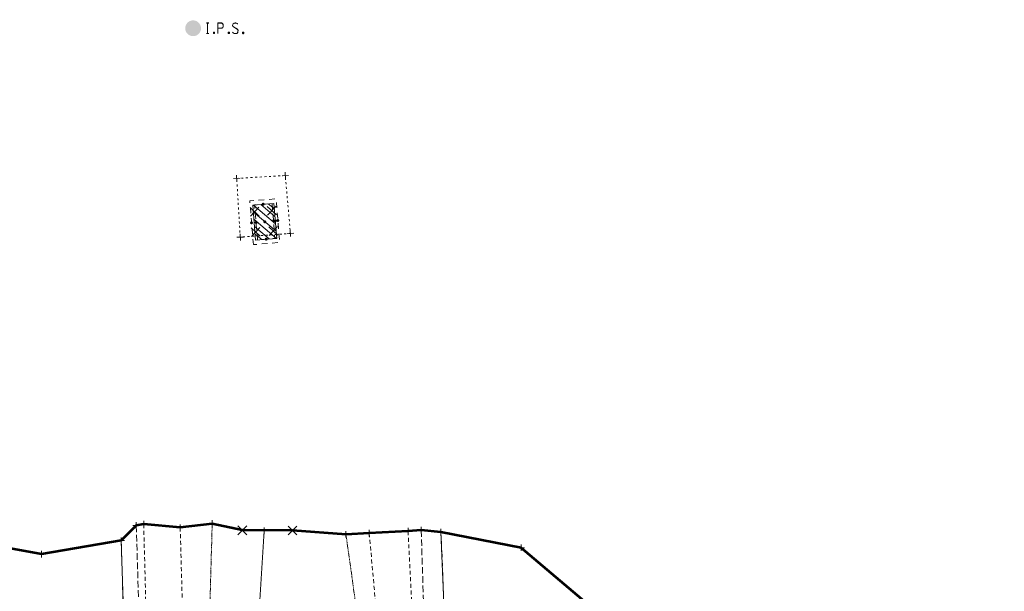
# Model space of a CAD drawing. Extents: x 146022 to 147316, y 438423 to 438809.
# Tile 252 of 256: x 146944 to 147094, y 438722 to 438809. Entities that reach past the tile are written whole.
import ezdxf

# ---------------------------------------------------------------- set-up
doc = ezdxf.new("R2010")
doc.units = 0
doc.header["$MEASUREMENT"] = 0
for name, pattern in [('DGN Style 1', [0.602689, 0.001003, -0.601686]), ('DGN Style 2', [1.00281, 0.601686, -0.401124]), ('DGN Style 3', [1.403934, 1.00281, -0.401124]), ('DGN Style 4', [1.605498, 0.802248, -0.401124, 0.001003, -0.401124]), ('DGN Style 5', [0.701967, 0.300843, -0.401124]), ('DGN Style 6', [1.907344, 0.701967, -0.401124, 0.001003, -0.401124, 0.001003, -0.401124]), ('DGN Style 7', [2.00562, 0.902529, -0.401124, 0.300843, -0.401124]), ('drainage01', [1.599997, 0.849998, -0.749999]), ('grrtex', [0]), ('LANE LINE', [39.99992, 9.99998, -29.99994]), ('stream', [1.399997, 0.699999, -0.1, 0.1, -0.1, 0.1, -0.1, 0.1, -0.1])]:
    doc.linetypes.add(name, pattern=pattern)
for name, color, linetype, lineweight in [('DR_X_Cells', 151, 'DGN Style 2', 0), ('DR_X_Cells (Construction)', 151, 'DGN Style 2', 0), ('DR_X_Ditch', 133, 'stream', 0), ('DT_X_Terrain_Boundary', 5, 'Continuous', 0), ('DT_X_Terrain_Ground_Line', 92, 'DGN Style 3', 13), ('GK_Drainage_Nodes (Construction)', 7, 'Continuous', 53), ('PM_X_Edge_Line', 40, 'Continuous', 0), ('PM_X_Lane_Line', 7, 'LANE LINE', 0), ('PV_X_EOP', 7, 'DGN Style 3', 0), ('PV_X_Shoulder', 30, 'DGN Style 3', 0), ('RD_X_Concrete_Pad', 9, 'DGN Style 5', 0), ('RD_X_GR_Rt', 97, 'grrtex', 0), ('SV_P_Mon_Cells_Set', 7, 'Continuous', 0), ('SV_X_Random_Point (Construction)', 7, 'Continuous', 0), ('SV_X_Toe_of_Slope', 193, 'DGN Style 2', 0), ('SV_X_Top_of_Bank', 97, 'DGN Style 2', 0)]:
    doc.layers.add(name, color=color, linetype=linetype, lineweight=lineweight)
doc.layers.add('SV_X_Shot_Marker (Construction)', color=40, linetype='Continuous', lineweight=0, transparency=0.5)
doc.layers.add('SV_X_Terrain_Boundary', color=7, linetype='Continuous', lineweight=53, plot=False)

# ---------------------------------------------------------------- blocks, each defined once
blk = doc.blocks.new('SVPT_578')
at = {"layer": 'SV_X_Shot_Marker (Construction)', "transparency": 33554495}
for p, q in [((-0.025, 0), (0.025, 0)), ((0, 0.025), (0, -0.025))]:
    blk.add_line(p, q, dxfattribs=at)
blk.add_point((0, 0), dxfattribs=at)
blk = doc.blocks.new('SVPT_579')
at = {"layer": 'SV_X_Shot_Marker (Construction)', "transparency": 33554495}
for p, q in [((-0.025, 0), (0.025, 0)), ((0, 0.025), (0, -0.025))]:
    blk.add_line(p, q, dxfattribs=at)
blk.add_point((0, 0), dxfattribs=at)
blk = doc.blocks.new('SVPT_580')
at = {"layer": 'SV_X_Shot_Marker (Construction)', "transparency": 33554495}
for p, q in [((-0.025, 0), (0.025, 0)), ((0, 0.025), (0, -0.025))]:
    blk.add_line(p, q, dxfattribs=at)
blk.add_point((0, 0), dxfattribs=at)
blk = doc.blocks.new('SVPT_581')
at = {"layer": 'SV_X_Shot_Marker (Construction)', "transparency": 33554495}
for p, q in [((-0.025, 0), (0.025, 0)), ((0, 0.025), (0, -0.025))]:
    blk.add_line(p, q, dxfattribs=at)
blk.add_point((0, 0), dxfattribs=at)
blk = doc.blocks.new('SVPT_582')
at = {"layer": 'SV_X_Shot_Marker (Construction)', "transparency": 33554495}
for p, q in [((-0.025, 0), (0.025, 0)), ((0, 0.025), (0, -0.025))]:
    blk.add_line(p, q, dxfattribs=at)
blk.add_point((0, 0), dxfattribs=at)
blk = doc.blocks.new('SVPT_583')
at = {"layer": 'SV_X_Shot_Marker (Construction)', "transparency": 33554495}
for p, q in [((-0.025, 0), (0.025, 0)), ((0, 0.025), (0, -0.025))]:
    blk.add_line(p, q, dxfattribs=at)
blk.add_point((0, 0), dxfattribs=at)
blk = doc.blocks.new('X_49')
at = {"layer": 'SV_X_Random_Point (Construction)', "color": 7, "linetype": 'Continuous', "lineweight": 0, "transparency": 33554559}
for p, q in [((-0.0333, -0.0334), (0.0333, 0.0334)), ((-0.0333, 0.0334), (0.0333, -0.0334))]:
    blk.add_line(p, q, dxfattribs=at)
blk = doc.blocks.new('SVPT_584')
at = {"layer": 'SV_X_Shot_Marker (Construction)', "transparency": 33554495}
for p, q in [((0, 0.025), (0, -0.025)), ((-0.025, 0), (0.025, 0))]:
    blk.add_line(p, q, dxfattribs=at)
blk.add_point((0, 0), dxfattribs=at)
blk = doc.blocks.new('X_50')
at = {"layer": 'SV_X_Random_Point (Construction)', "color": 7, "linetype": 'Continuous', "lineweight": 0, "transparency": 33554559}
for p, q in [((-0.0333, -0.0334), (0.0333, 0.0334)), ((-0.0333, 0.0334), (0.0333, -0.0334))]:
    blk.add_line(p, q, dxfattribs=at)
blk = doc.blocks.new('SVPT_585')
at = {"layer": 'SV_X_Shot_Marker (Construction)', "transparency": 33554495}
for p, q in [((-0.025, 0), (0.025, 0)), ((0, 0.025), (0, -0.025))]:
    blk.add_line(p, q, dxfattribs=at)
blk.add_point((0, 0), dxfattribs=at)
blk = doc.blocks.new('SVPT_586')
at = {"layer": 'SV_X_Shot_Marker (Construction)', "transparency": 33554495}
for p, q in [((-0.025, 0), (0.025, 0)), ((0, 0.025), (0, -0.025))]:
    blk.add_line(p, q, dxfattribs=at)
blk.add_point((0, 0), dxfattribs=at)
blk = doc.blocks.new('SVPT_587')
at = {"layer": 'SV_X_Shot_Marker (Construction)', "transparency": 33554495}
for p, q in [((0, 0.025), (0, -0.025)), ((-0.025, 0), (0.025, 0))]:
    blk.add_line(p, q, dxfattribs=at)
blk.add_point((0, 0), dxfattribs=at)
blk = doc.blocks.new('SVPT_588')
at = {"layer": 'SV_X_Shot_Marker (Construction)', "transparency": 33554495}
for p, q in [((-0.025, 0), (0.025, 0)), ((0, 0.025), (0, -0.025))]:
    blk.add_line(p, q, dxfattribs=at)
blk.add_point((0, 0), dxfattribs=at)
blk = doc.blocks.new('SVPT_589')
at = {"layer": 'SV_X_Shot_Marker (Construction)', "transparency": 33554495}
for p, q in [((-0.025, 0), (0.025, 0)), ((0, 0.025), (0, -0.025))]:
    blk.add_line(p, q, dxfattribs=at)
blk.add_point((0, 0), dxfattribs=at)
blk = doc.blocks.new('SVPT_590')
at = {"layer": 'SV_X_Shot_Marker (Construction)', "transparency": 33554495}
for p, q in [((-0.025, 0), (0.025, 0)), ((0, 0.025), (0, -0.025))]:
    blk.add_line(p, q, dxfattribs=at)
blk.add_point((0, 0), dxfattribs=at)
blk = doc.blocks.new('SVPT_666')
at = {"layer": 'SV_X_Shot_Marker (Construction)', "transparency": 33554495}
for p, q in [((-0.025, 0), (0.025, 0)), ((0, 0.025), (0, -0.025))]:
    blk.add_line(p, q, dxfattribs=at)
blk.add_point((0, 0), dxfattribs=at)
blk = doc.blocks.new('SVPT_667')
at = {"layer": 'SV_X_Shot_Marker (Construction)', "transparency": 33554495}
for p, q in [((-0.025, 0), (0.025, 0)), ((0, 0.025), (0, -0.025))]:
    blk.add_line(p, q, dxfattribs=at)
blk.add_point((0, 0), dxfattribs=at)
blk = doc.blocks.new('SVPT_668')
at = {"layer": 'SV_X_Shot_Marker (Construction)', "transparency": 33554495}
for p, q in [((-0.025, 0), (0.025, 0)), ((0, 0.025), (0, -0.025))]:
    blk.add_line(p, q, dxfattribs=at)
blk.add_point((0, 0), dxfattribs=at)
blk = doc.blocks.new('SVPT_669')
at = {"layer": 'SV_X_Shot_Marker (Construction)', "transparency": 33554495}
for p, q in [((-0.025, 0), (0.025, 0)), ((0, 0.025), (0, -0.025))]:
    blk.add_line(p, q, dxfattribs=at)
blk.add_point((0, 0), dxfattribs=at)
blk = doc.blocks.new('X_63')
at = {"layer": 'SV_X_Random_Point (Construction)', "color": 7, "linetype": 'Continuous', "lineweight": 0, "transparency": 33554559}
for p, q in [((-0.0333, -0.0334), (0.0333, 0.0334)), ((-0.0333, 0.0334), (0.0333, -0.0334))]:
    blk.add_line(p, q, dxfattribs=at)
blk = doc.blocks.new('X_64')
at = {"layer": 'SV_X_Random_Point (Construction)', "color": 7, "linetype": 'Continuous', "lineweight": 0, "transparency": 33554559}
for p, q in [((-0.0333, -0.0334), (0.0333, 0.0334)), ((-0.0333, 0.0334), (0.0333, -0.0334))]:
    blk.add_line(p, q, dxfattribs=at)
blk = doc.blocks.new('X_65')
at = {"layer": 'SV_X_Random_Point (Construction)', "color": 7, "linetype": 'Continuous', "lineweight": 0, "transparency": 33554559}
for p, q in [((-0.0333, -0.0334), (0.0333, 0.0334)), ((-0.0333, 0.0334), (0.0333, -0.0334))]:
    blk.add_line(p, q, dxfattribs=at)
blk = doc.blocks.new('X_66')
at = {"layer": 'SV_X_Random_Point (Construction)', "color": 7, "linetype": 'Continuous', "lineweight": 0, "transparency": 33554559}
for p, q in [((-0.0333, -0.0334), (0.0333, 0.0334)), ((-0.0333, 0.0334), (0.0333, -0.0334))]:
    blk.add_line(p, q, dxfattribs=at)
blk = doc.blocks.new('CB4-X')
at = {"layer": 'DR_X_Cells', "color": 151, "linetype": 'Continuous', "lineweight": 0}
for p, q in [((-2.67, -1.57), (0.52, 1.61)), ((-2.67, -0.44), (-0.62, 1.61)), ((-2.67, 0.69), (-1.75, 1.61)), ((-1.58, -1.61), (1.65, 1.61)), ((-0.45, -1.61), (2.67, 1.5)), ((0.68, -1.61), (2.67, 0.37)), ((1.81, -1.61), (2.67, -0.76))]:
    blk.add_line(p, q, dxfattribs=at)
at = {"layer": 'DR_X_Cells', "color": 151, "linetype": 'drainage01', "lineweight": 0}
blk.add_3dface([(-3.33, 2), (3.33, 2), (3.33, -2), (-3.33, -2)], dxfattribs=at)
at = {"layer": 'DR_X_Cells', "color": 151, "linetype": 'Continuous', "lineweight": 0}
blk.add_3dface([(-2.67, 1.61), (2.67, 1.61), (2.67, -1.61), (-2.67, -1.61)], dxfattribs=at)
at = {"layer": 'DR_X_Cells (Construction)', "color": 20, "linetype": 'drainage01', "lineweight": 0}
blk.add_3dface([(-2.67, 1.33), (2.67, 1.33), (2.67, -1.33), (-2.67, -1.33)], dxfattribs=at)
at = {"layer": 'GK_Drainage_Nodes (Construction)', "color": 21, "linetype": 'DGN Style 2', "lineweight": 53}
blk.add_point((0, 2), dxfattribs=at)
at = {"layer": 'GK_Drainage_Nodes (Construction)', "color": 61, "linetype": 'DGN Style 6', "lineweight": 53}
for p in [(0, 1.33), (2.67, 0), (-2.67, 0), (0, -1.33)]:
    blk.add_point(p, dxfattribs=at)
at = {"layer": 'GK_Drainage_Nodes (Construction)', "color": 151, "linetype": 'DGN Style 7', "lineweight": 53}
blk.add_point((0, 0), dxfattribs=at)
at = {"layer": 'GK_Drainage_Nodes (Construction)', "color": 40, "linetype": 'DGN Style 4', "lineweight": 53}
blk.add_point((0, 0), dxfattribs=at)
at = {"layer": 'GK_Drainage_Nodes (Construction)', "color": 21, "linetype": 'DGN Style 5', "lineweight": 53}
blk.add_point((0, -1.61), dxfattribs=at)
at = {"layer": 'GK_Drainage_Nodes (Construction)', "color": 223, "linetype": 'DGN Style 1', "lineweight": 53}
blk.add_point((0, -2), dxfattribs=at)
blk = doc.blocks.new('SVPT_857')
at = {"layer": 'SV_X_Shot_Marker (Construction)', "transparency": 33554495}
for p, q in [((-0.025, 0), (0.025, 0)), ((0, 0.025), (0, -0.025))]:
    blk.add_line(p, q, dxfattribs=at)
blk.add_point((0, 0), dxfattribs=at)
blk = doc.blocks.new('SVPT_863')
at = {"layer": 'SV_X_Shot_Marker (Construction)', "transparency": 33554495}
for p, q in [((-0.025, 0), (0.025, 0)), ((0, 0.025), (0, -0.025))]:
    blk.add_line(p, q, dxfattribs=at)
blk.add_point((0, 0), dxfattribs=at)
blk = doc.blocks.new('IPS_4')
at = {"layer": 'SV_P_Mon_Cells_Set', "linetype": 'Continuous', "lineweight": 0}
h = blk.add_hatch(color=52, dxfattribs=at)
edge = h.paths.add_edge_path()
edge.add_arc((0, 0), 0.06, 0, 360)
at = {"layer": 'SV_P_Mon_Cells_Set', "color": 52, "linetype": 'Continuous', "lineweight": 0, "flags": 128}
for points in [[(0.1009, 0.0401), (0.1186, 0.0401)], [(0.1098, -0.0399), (0.1098, 0.0401)], [(0.188, -0.0399), (0.188, 0.0401), (0.2145, 0.0401), (0.2172, 0.0394), (0.2211, 0.0382), (0.2228, 0.0369), (0.2244, 0.0357), (0.2266, 0.0325), (0.2283, 0.0294), (0.2294, 0.0243), (0.2294, 0.0168), (0.2288, 0.0143), (0.2277, 0.0105), (0.2255, 0.0061), (0.2233, 0.0042), (0.2217, 0.0029), (0.2189, 0.0017), (0.2145, 0.001), (0.188, 0.001)], [(0.3385, 0.0344), (0.3374, 0.0357), (0.3357, 0.0369), (0.3308, 0.0388), (0.3247, 0.0401), (0.3203, 0.0401), (0.3187, 0.0401), (0.3115, 0.0382), (0.3054, 0.0344), (0.3016, 0.0294), (0.3005, 0.0243), (0.3005, 0.0206), (0.3016, 0.0155), (0.306, 0.0111), (0.3363, -0.0078), (0.339, -0.0103), (0.3401, -0.0128), (0.3412, -0.0166), (0.3412, -0.0204), (0.3407, -0.0242), (0.3401, -0.0267), (0.339, -0.0298), (0.3379, -0.0324), (0.3368, -0.0342), (0.3352, -0.0361), (0.3335, -0.0374), (0.3313, -0.0387), (0.3297, -0.0393), (0.3247, -0.0399), (0.317, -0.0399), (0.312, -0.0387), (0.3049, -0.0342), (0.3005, -0.0305)], [(0.1009, -0.0399), (0.1186, -0.0399)], [(0.1577, -0.0292), (0.1605, -0.0292), (0.1621, -0.0305), (0.1638, -0.033), (0.1638, -0.0361), (0.1621, -0.0387), (0.1605, -0.0399), (0.1577, -0.0399), (0.1561, -0.0387), (0.1544, -0.0361), (0.1544, -0.033), (0.1561, -0.0305), (0.1577, -0.0292)], [(0.2702, -0.0292), (0.2729, -0.0292), (0.2746, -0.0305), (0.2762, -0.033), (0.2762, -0.0361), (0.2746, -0.0387), (0.2729, -0.0399), (0.2702, -0.0399), (0.2685, -0.0387), (0.2668, -0.0361), (0.2668, -0.033), (0.2685, -0.0305), (0.2702, -0.0292)], [(0.3793, -0.0292), (0.382, -0.0292), (0.3837, -0.0305), (0.3853, -0.033), (0.3853, -0.0361), (0.3837, -0.0387), (0.382, -0.0399), (0.3793, -0.0399), (0.3776, -0.0387), (0.376, -0.0361), (0.376, -0.033), (0.3776, -0.0305), (0.3793, -0.0292)]]:
    blk.add_lwpolyline(points, dxfattribs=at)
blk = doc.blocks.new('IPS_5')
at = {"layer": 'SV_P_Mon_Cells_Set', "linetype": 'Continuous', "lineweight": 0}
h = blk.add_hatch(color=52, dxfattribs=at)
edge = h.paths.add_edge_path()
edge.add_arc((0, 0), 0.06, 0, 360)
at = {"layer": 'SV_P_Mon_Cells_Set', "color": 52, "linetype": 'Continuous', "lineweight": 0, "flags": 128}
for points in [[(0.1009, 0.0401), (0.1186, 0.0401)], [(0.1098, -0.0399), (0.1098, 0.0401)], [(0.188, -0.0399), (0.188, 0.0401), (0.2145, 0.0401), (0.2172, 0.0394), (0.2211, 0.0382), (0.2228, 0.0369), (0.2244, 0.0357), (0.2266, 0.0325), (0.2283, 0.0294), (0.2294, 0.0243), (0.2294, 0.0168), (0.2288, 0.0143), (0.2277, 0.0105), (0.2255, 0.0061), (0.2233, 0.0042), (0.2217, 0.0029), (0.2189, 0.0017), (0.2145, 0.001), (0.188, 0.001)], [(0.3385, 0.0344), (0.3374, 0.0357), (0.3357, 0.0369), (0.3308, 0.0388), (0.3247, 0.0401), (0.3203, 0.0401), (0.3187, 0.0401), (0.3115, 0.0382), (0.3054, 0.0344), (0.3016, 0.0294), (0.3005, 0.0243), (0.3005, 0.0206), (0.3016, 0.0155), (0.306, 0.0111), (0.3363, -0.0078), (0.339, -0.0103), (0.3401, -0.0128), (0.3412, -0.0166), (0.3412, -0.0204), (0.3407, -0.0242), (0.3401, -0.0267), (0.339, -0.0298), (0.3379, -0.0324), (0.3368, -0.0342), (0.3352, -0.0361), (0.3335, -0.0374), (0.3313, -0.0387), (0.3297, -0.0393), (0.3247, -0.0399), (0.317, -0.0399), (0.312, -0.0387), (0.3049, -0.0342), (0.3005, -0.0305)], [(0.1009, -0.0399), (0.1186, -0.0399)], [(0.1577, -0.0292), (0.1605, -0.0292), (0.1621, -0.0305), (0.1638, -0.033), (0.1638, -0.0361), (0.1621, -0.0387), (0.1605, -0.0399), (0.1577, -0.0399), (0.1561, -0.0387), (0.1544, -0.0361), (0.1544, -0.033), (0.1561, -0.0305), (0.1577, -0.0292)], [(0.2702, -0.0292), (0.2729, -0.0292), (0.2746, -0.0305), (0.2762, -0.033), (0.2762, -0.0361), (0.2746, -0.0387), (0.2729, -0.0399), (0.2702, -0.0399), (0.2685, -0.0387), (0.2668, -0.0361), (0.2668, -0.033), (0.2685, -0.0305), (0.2702, -0.0292)], [(0.3793, -0.0292), (0.382, -0.0292), (0.3837, -0.0305), (0.3853, -0.033), (0.3853, -0.0361), (0.3837, -0.0387), (0.382, -0.0399), (0.3793, -0.0399), (0.3776, -0.0387), (0.376, -0.0361), (0.376, -0.033), (0.3776, -0.0305), (0.3793, -0.0292)]]:
    blk.add_lwpolyline(points, dxfattribs=at)
blk = doc.blocks.new('*U1357', base_point=(146983.55, 438631.04, 1129.01))
at = {"layer": 'DT_X_Terrain_Boundary'}
blk.add_polyline3d([(147033.2, 438717.67, 1118.59), (147020.71, 438728.29, 1118.81), (147008.52, 438730.67, 1118.72), (147005.51, 438730.96, 1118.72), (147003.51, 438730.8, 1118.68), (146997.62, 438730.48, 1117.49), (146994.09, 438730.29, 1117.34), (146985.96, 438730.91, 1117.84), (146981.63, 438730.92, 1117.74), (146981.63, 438730.92, 1117.74), (146981.07, 438730.93, 1117.71), (146978.33, 438730.93, 1117.55), (146973.75, 438731.94, 1117.29), (146968.89, 438731.34, 1117.61), (146963.34, 438731.86, 1118.45), (146962.21, 438731.66, 1118.54), (146959.91, 438729.36, 1118.55), (146947.8, 438727.3, 1118.78), (146935.79, 438729.49, 1118.64)], dxfattribs=at)

msp = doc.modelspace()

# ---------------------------------------------------------------- linework, layer by layer
at = {"layer": 'DR_X_Ditch'}
for points in [[(146973.75, 438731.95, 1117.29), (146972.81, 438698.49, 1117.63), (146973.26, 438663.77, 1117.74), (146972.88, 438632.25, 1117.54), (146974.28, 438594.21, 1117.78), (146975.79, 438570.63, 1117.9), (146976.46, 438544.06, 1117.91)], [(146994.08, 438730.32, 1117.34), (146998.41, 438699.4, 1117.59), (146997.82, 438669.99, 1117.66), (147000.01, 438627.13, 1117.47), (147000.42, 438595.6, 1118.28)]]:
    msp.add_polyline3d(points, dxfattribs=at)
at = {"layer": 'PM_X_Edge_Line', "color": 7}
for points in [[(147008.52, 438730.67, 1118.72), (147009.82, 438699.44, 1118.61), (147010.91, 438666.97, 1118.24), (147012.21, 438628.84, 1118.19), (147013.52, 438595.09, 1118.21), (147014.48, 438569.9, 1118.34), (147015.09, 438554.27, 1118.34)], [(146959.91, 438729.36, 1118.55), (146960.99, 438696.92, 1118.45), (146962.04, 438663.32, 1118.35), (146963.24, 438630.76, 1118.32), (146964.41, 438595.31, 1118.34), (146965.2, 438569.16, 1118.42), (146966.14, 438544.36, 1118.48)]]:
    msp.add_polyline3d(points, dxfattribs=at)
at = {"layer": 'PM_X_Lane_Line'}
for points in [[(147027.92, 438529.17, 1118.74), (147026.29, 438573.69, 1118.54), (147024.96, 438611.37, 1118.34), (147023.43, 438654.02, 1118.42), (147022.12, 438689.86, 1118.67), (147020.71, 438728.29, 1118.81)], [(146954.55, 438527.96, 1118.87), (146953.37, 438565.02, 1118.65), (146951.86, 438607.08, 1118.51), (146950.62, 438643.21, 1118.5), (146949.08, 438687.82, 1118.62), (146947.8, 438727.3, 1118.78)]]:
    msp.add_polyline3d(points, dxfattribs=at)
at = {"layer": 'PV_X_EOP'}
for points in [[(147008.52, 438730.67, 1118.72), (147009.82, 438699.44, 1118.61), (147010.91, 438666.97, 1118.24), (147012.21, 438628.84, 1118.19), (147013.52, 438595.09, 1118.21), (147014.48, 438569.9, 1118.34), (147015.09, 438554.27, 1118.34)], [(146959.91, 438729.36, 1118.55), (146960.99, 438696.92, 1118.45), (146962.04, 438663.32, 1118.35), (146963.24, 438630.76, 1118.32), (146964.41, 438595.31, 1118.34), (146965.2, 438569.16, 1118.42), (146966.14, 438544.36, 1118.48)]]:
    msp.add_polyline3d(points, dxfattribs=at)
at = {"layer": 'PV_X_Shoulder'}
for points in [[(146962.21, 438731.66, 1118.54), (146963.28, 438697.21, 1118.43), (146964.37, 438663.79, 1118.33), (146965.43, 438631.63, 1118.29), (146966.56, 438594.57, 1118.31), (146967.7, 438569.34, 1118.35), (146968.43, 438544.42, 1118.43)], [(147005.51, 438730.96, 1118.72), (147006.52, 438699.86, 1118.62), (147006.91, 438669.53, 1118.19), (147008.27, 438628.85, 1118.11), (147009.36, 438595.11, 1118.13), (147010.46, 438570.45, 1118.26), (147011.61, 438553.95, 1118.28)]]:
    msp.add_polyline3d(points, dxfattribs=at)
at = {"layer": 'RD_X_Concrete_Pad'}
msp.add_3dface([(146977.48, 438784.45, 1116.82), (146984.86, 438784.88, 1116.92), (146985.64, 438776.09, 1117.23), (146978.01, 438775.51, 1116.91)], dxfattribs=at)
at = {"layer": 'RD_X_GR_Rt'}
msp.add_polyline3d([(146978.72, 438595.69, 1118.29), (146979.11, 438633.04, 1118.16), (146978.92, 438663.46, 1118.37), (146979.88, 438702.49, 1118.09), (146981.63, 438730.85, 1117.74)], dxfattribs=at)
at = {"layer": 'SV_X_Terrain_Boundary'}
msp.add_polyline3d([(147123.93, 438720.52, 1131.54), (147083.39, 438719.88, 1128.94), (147053.13, 438718.39, 1117.03), (147049.04, 438718.75, 1116.65), (147047.24, 438718.59, 1116.93), (147042.65, 438718.5, 1118.24), (147040.82, 438718.51, 1118.35), (147033.2, 438717.67, 1118.59), (147020.71, 438728.29, 1118.81), (147008.52, 438730.67, 1118.72), (147005.51, 438730.96, 1118.72), (147003.51, 438730.8, 1118.68), (146997.62, 438730.48, 1117.49), (146994.09, 438730.29, 1117.34), (146985.96, 438730.91, 1117.84), (146978.33, 438730.93, 1117.55), (146973.75, 438731.94, 1117.29), (146968.89, 438731.34, 1117.61), (146963.34, 438731.86, 1118.45), (146962.21, 438731.66, 1118.54), (146959.91, 438729.36, 1118.55), (146947.8, 438727.3, 1118.78), (146935.79, 438729.49, 1118.64)], dxfattribs=at)
at = {"layer": 'SV_X_Toe_of_Slope'}
for points in [[(146968.89, 438731.34, 1117.61), (146969.85, 438696.75, 1117.51), (146969.75, 438663.6, 1117.7), (146970.6, 438632.4, 1117.75), (146971.97, 438594.55, 1117.95), (146973.06, 438570.11, 1118), (146972.85, 438544.05, 1118.18)], [(146997.62, 438730.48, 1117.49), (147000.4, 438699.6, 1117.8), (147000.73, 438669.86, 1117.91), (147002.8, 438628.28, 1117.79)]]:
    msp.add_polyline3d(points, dxfattribs=at)
at = {"layer": 'SV_X_Top_of_Bank'}
for points in [[(146963.34, 438731.86, 1118.45), (146964.27, 438697.14, 1118.35), (146965.66, 438663.82, 1118.29), (146967.28, 438631.95, 1118.22), (146967.39, 438594.02, 1118.23), (146968.81, 438569.93, 1118.26), (146969.61, 438544.54, 1118.34)], [(147003.51, 438730.8, 1118.68), (147005.13, 438699.75, 1118.6), (147003.9, 438669.7, 1117.97), (147005.76, 438628.33, 1117.84)]]:
    msp.add_polyline3d(points, dxfattribs=at)

# ---------------------------------------------------------------- block references
at = {"layer": 'DR_X_Cells', "color": 151, "linetype": 'Continuous', "lineweight": 0, "rotation": 94.72806628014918}
msp.add_blockref('CB4-X', (146981.74, 438777.86, 1116.45), dxfattribs=at)
at = {"layer": 'DT_X_Terrain_Ground_Line'}
msp.add_blockref('*U1357', (146983.55, 438631.04, 1129.01), dxfattribs=at)
at = {"layer": 'SV_P_Mon_Cells_Set', "color": 52, "linetype": 'Continuous', "lineweight": 0, "xscale": 20, "yscale": 20, "zscale": 20, "rotation": 359.7888804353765}
msp.add_blockref('IPS_4', (146970.85, 438807.28, 1117.45), dxfattribs=at)
at = {"layer": 'SV_P_Mon_Cells_Set', "color": 52, "linetype": 'Continuous', "lineweight": 0, "xscale": 20, "yscale": 20, "zscale": 20}
msp.add_blockref('IPS_5', (146970.85, 438807.28, 1117.45), dxfattribs=at)
at = {"layer": 'SV_X_Random_Point (Construction)', "color": 7, "linetype": 'Continuous', "lineweight": 0, "transparency": 33554559, "xscale": 20, "yscale": 20, "zscale": 20}
for name, p, rotation in [('X_63', (146980.2, 438779.37, 1116.4), 92.02828043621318), ('X_64', (146982.81, 438779.54, 1116.46), 272.0282804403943), ('X_66', (146980.37, 438776.29, 1116.7), 92.02828043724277), ('X_65', (146983.03, 438776.46, 1116.81), 272.028280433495)]:
    msp.add_blockref(name, p, dxfattribs=dict(at, rotation=rotation))
for name, p in [('X_49', (146978.33, 438730.93, 1117.55)), ('X_50', (146985.96, 438730.91, 1117.84))]:
    msp.add_blockref(name, p, dxfattribs=at)
at = {"layer": 'SV_X_Shot_Marker (Construction)', "transparency": 33554495, "xscale": 20, "yscale": 20, "zscale": 20}
for name, p, rotation in [('SVPT_666', (146977.48, 438784.45, 1116.82), 92.02828043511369), ('SVPT_667', (146984.86, 438784.88, 1116.92), 272.0282804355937), ('SVPT_669', (146978.01, 438775.51, 1116.91), 92.02828043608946), ('SVPT_668', (146985.64, 438776.09, 1117.23), 272.0282804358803)]:
    msp.add_blockref(name, p, dxfattribs=dict(at, rotation=rotation))
for name, p in [('SVPT_580', (146962.21, 438731.66, 1118.54)), ('SVPT_581', (146963.34, 438731.86, 1118.45)), ('SVPT_583', (146973.75, 438731.95, 1117.29)), ('SVPT_582', (146968.89, 438731.34, 1117.61)), ('SVPT_584', (146981.63, 438730.85, 1117.74)), ('SVPT_585', (146994.08, 438730.32, 1117.34)), ('SVPT_586', (146997.62, 438730.48, 1117.49)), ('SVPT_587', (147003.51, 438730.8, 1118.68)), ('SVPT_588', (147005.51, 438730.96, 1118.72)), ('SVPT_589', (147008.52, 438730.67, 1118.72)), ('SVPT_590', (147008.52, 438730.67, 1118.72)), ('SVPT_578', (146959.91, 438729.36, 1118.55)), ('SVPT_579', (146959.91, 438729.36, 1118.55)), ('SVPT_857', (146947.8, 438727.3, 1118.78)), ('SVPT_863', (147020.71, 438728.29, 1118.81))]:
    msp.add_blockref(name, p, dxfattribs=at)

doc.saveas('drawing.dxf')
